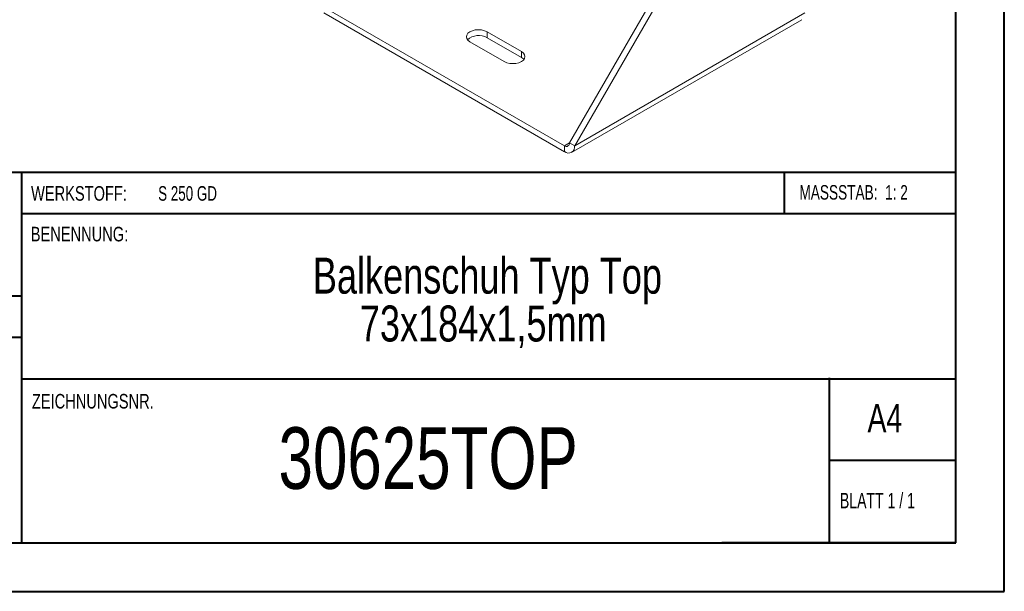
# Model space of a CAD drawing. Header units: millimetres. Extents: x 0 to 210, y 0 to 297.
# Tile 2 of 6: x 109 to 210, y 0 to 59. Entities that reach past the tile are written whole.
import ezdxf

# ---------------------------------------------------------------- set-up
doc = ezdxf.new("R2010")
doc.units = ezdxf.units.MM
doc.styles.add('SLDTEXTSTYLE0', font='TXT', dxfattribs={"width": 0.75})
doc.styles.add('SLDTEXTSTYLE1', font='TXT', dxfattribs={"width": 0.681818})
doc.styles.add('SLDTEXTSTYLE2', font='TXT', dxfattribs={"width": 0.7})
doc.styles.add('SLDTEXTSTYLE3', font='TXT', dxfattribs={"width": 0.6875})

# ---------------------------------------------------------------- blocks, each defined once
blk = doc.blocks.new('SW_NOTE_1')
at = {"color": 0, "linetype": 'Continuous', "lineweight": 0, "char_height": 3.7042, "attachment_point": 2, "style": 'SLDTEXTSTYLE0'}
for s, insert in [('Balkenschuh Typ Top', (24.66, 4.77)), ('73x184x1,5mm', (24.23, -0.16))]:
    blk.add_mtext(s, dxfattribs=dict(at, insert=insert))

msp = doc.modelspace()

# ---------------------------------------------------------------- linework, layer by layer
at = {"color": 7, "linetype": 'Continuous', "lineweight": 40}
for p, q in [((210.08, 0.21), (210.08, 297.21)), ((205.08, 5.21), (205.08, 292.21)), ((205.08, 43.37), (10.11, 43.37)), ((108.91, 43.37), (108.91, 5.12)), ((187.47, 39.12), (187.47, 43.37)), ((205.08, 39.12), (108.91, 39.12)), ((108.91, 30.62), (10.11, 30.62)), ((108.91, 26.37), (10.11, 26.37)), ((108.91, 22.12), (205.08, 22.12)), ((192.08, 5.21), (192.08, 22.21)), ((205.08, 13.71), (192.08, 13.71)), ((10.08, 5.21), (205.08, 5.21)), ((205.08, 5.21), (180.99, 5.21)), ((0.08, 0.21), (210.08, 0.21))]:
    msp.add_line(p, q, dxfattribs=at)
at = {"color": 7, "linetype": 'Continuous', "lineweight": 15}
for p, q in [((165.33, 46.43), (176.29, 65.41)), ((165.86, 46.12), (176.82, 65.11)), ((140.05, 60.41), (164.8, 46.12)), ((140.05, 59.8), (164.8, 45.51)), ((165.86, 46.12), (189.55, 59.8)), ((165.55, 45.44), (189.24, 59.11)), ((160.38, 55.82), (156.84, 57.86)), ((156.84, 57.25), (156.84, 57.86)), ((155.07, 56.84), (158.61, 54.8)), ((160.38, 55.21), (156.84, 57.25)), ((160.38, 55.21), (160.38, 55.82)), ((165.33, 46.43), (164.8, 46.12)), ((164.8, 46.12), (164.8, 45.51)), ((165.33, 46.43), (165.86, 46.12))]:
    msp.add_line(p, q, dxfattribs=at)
at = {"color": 7, "linetype": 'Continuous', "lineweight": 15, "flags": 128}
for points in [[(156.84, 57.86), (156.58, 57.97), (156.28, 58.05), (155.96, 58.07), (155.63, 58.05), (155.33, 57.97), (155.07, 57.86), (154.88, 57.71), (154.75, 57.53), (154.71, 57.35), (154.75, 57.16), (154.88, 56.99), (155.07, 56.84)], [(158.61, 54.8), (158.87, 54.68), (159.17, 54.61), (159.49, 54.59), (159.82, 54.61), (160.12, 54.68), (160.38, 54.8), (160.58, 54.95), (160.7, 55.12), (160.74, 55.31), (160.7, 55.49), (160.58, 55.67), (160.38, 55.82)], [(160.63, 55), (160.58, 55.06), (160.38, 55.21)]]:
    msp.add_lwpolyline(points, dxfattribs=at)
at = {"color": 7, "linetype": 'Continuous', "lineweight": 15}
for centre, radius, start, end in [((155.98, 55.74), 1.74, 60.1007, 131.4598), ((165, 46.38), 0.328, 230.7967, 9.214), ((165.21, 46.02), 0.655, 230.7967, 9.214)]:
    msp.add_arc(centre, radius, start, end, dxfattribs=at)

# ---------------------------------------------------------------- block references
at = {"color": 7, "linetype": 'Continuous', "lineweight": 0}
msp.add_blockref('SW_NOTE_1', (132.22, 29.82), dxfattribs=at)

# ---------------------------------------------------------------- texts
for s, insert, char_height, attachment_point, style in [('WERKSTOFF:', (109.91, 41.96), 1.5, 1, 'SLDTEXTSTYLE0'), ('S 250 GD', (122.99, 41.96), 1.5, 1, 'SLDTEXTSTYLE3'), ('MASSSTAB:  1: 2', (188.99, 42.07), 1.5, 1, 'SLDTEXTSTYLE2'), ('BENENNUNG:', (109.88, 37.77), 1.5, 1, 'SLDTEXTSTYLE0'), ('ZEICHNUNGSNR.', (110, 20.55), 1.5, 1, 'SLDTEXTSTYLE0'), ('A4', (196, 19.52), 2.91, 1, 'SLDTEXTSTYLE0'), ('30625TOP', (150.78, 17.12), 6.35, 2, 'SLDTEXTSTYLE0'), ('BLATT 1 / 1', (193.16, 10.36), 1.5875, 1, 'SLDTEXTSTYLE1')]:
    msp.add_mtext(s, dxfattribs=dict(at, insert=insert, char_height=char_height, attachment_point=attachment_point, style=style))

doc.saveas('drawing.dxf')
